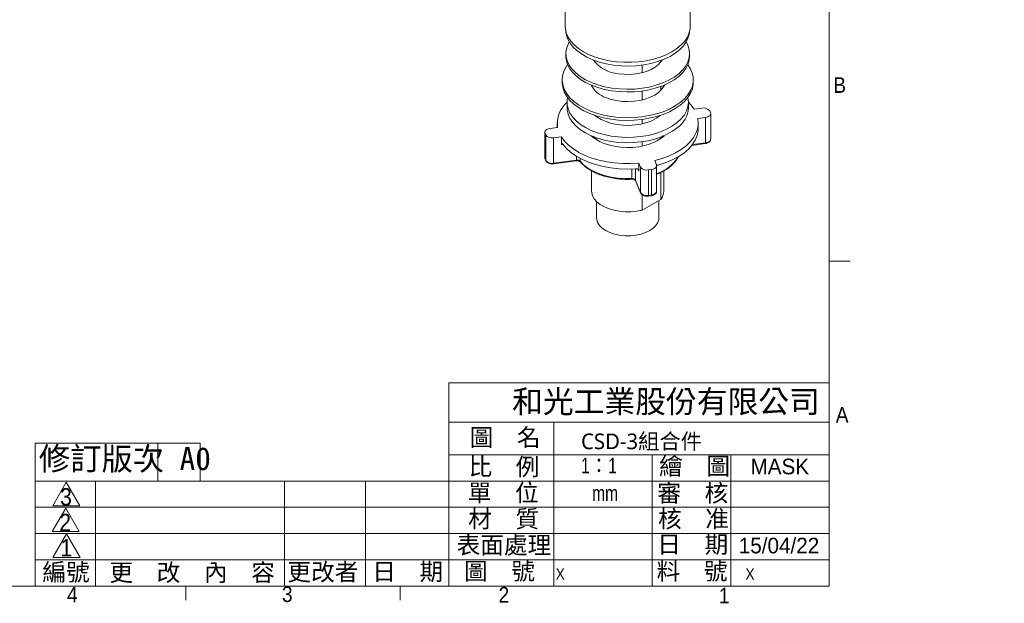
# Model space of a CAD drawing. Header units: millimetres. Extents: x 5 to 422, y 7 to 200.
# Tile 2 of 3: x 147 to 297, y 7 to 96. Entities that reach past the tile are written whole.
import ezdxf

# ---------------------------------------------------------------- set-up
doc = ezdxf.new("R2010")
doc.units = ezdxf.units.MM
doc.layers.add('FORMAT', color=7, linetype='Continuous')
doc.styles.add('SLDTEXTSTYLE0', font='GOTHIC.TTF', dxfattribs={"width": 0.913})
doc.styles.add('SLDTEXTSTYLE1', font='KAIU.TTF', dxfattribs={"bigfont": 'bigfont'})
doc.styles.add('SLDTEXTSTYLE2', font='KAIU.TTF', dxfattribs={"bigfont": 'bigfont'})
doc.styles.add('SLDTEXTSTYLE3', font='ARIALN.TTF', dxfattribs={"width": 0.87, "bigfont": 'bigfont'})
doc.styles.add('SLDTEXTSTYLE4', font='MSJH.TTF')
doc.styles.add('SLDTEXTSTYLE5', font='ARIAL.TTF', dxfattribs={"width": 0.948})
doc.styles.add('SLDTEXTSTYLE8', font='ARIALN.TTF', dxfattribs={"width": 0.87})
doc.styles.add('SLDTEXTSTYLE9', font='MSJH.TTF', dxfattribs={"bigfont": 'bigfont'})

msp = doc.modelspace()

# ---------------------------------------------------------------- linework, layer by layer
at = {"color": 7, "linetype": 'Continuous', "lineweight": 0}
for p, q in [((270.0001, 9.9587), (270.0001, 196.675)), ((270.0001, 59.4887), (273.1751, 59.4887)), ((212.0001, 40.9587), (212.0001, 9.9587)), ((212.0001, 40.9587), (270.0001, 40.9587)), ((212.0001, 34.9587), (270.0001, 34.9587)), ((228.0001, 34.9587), (228.0001, 9.9587)), ((148.9295, 9.9587), (148.9295, 31.7506)), ((174.0603, 31.7506), (148.9295, 31.7506)), ((167.6163, 31.7506), (167.6163, 25.9587)), ((174.0603, 31.7506), (174.0603, 25.9587)), ((212.0001, 29.9587), (270.0001, 29.9587)), ((243.0001, 29.9587), (243.0001, 9.9587)), ((255.0001, 29.9587), (255.0001, 9.9587)), ((270.0001, 25.9587), (148.9295, 25.9587)), ((153.6577, 25.772), (151.5961, 22.2012)), ((153.6577, 25.772), (155.7193, 22.2012)), ((158.1352, 9.9587), (158.1352, 25.9587)), ((186.9175, 9.9587), (186.9175, 25.9587)), ((199.2695, 9.9587), (199.2695, 25.9587)), ((148.9295, 21.9587), (270.0001, 21.9587)), ((153.5792, 21.8487), (151.5176, 18.2779)), ((151.5961, 22.2012), (155.7193, 22.2012)), ((153.5792, 21.8487), (155.6408, 18.2779)), ((151.5176, 18.2779), (155.6408, 18.2779)), ((148.9295, 17.9587), (270.0001, 17.9587)), ((153.6975, 17.8945), (151.6359, 14.3237)), ((153.6975, 17.8945), (155.7591, 14.3237)), ((148.9295, 13.9587), (270.0001, 13.9587)), ((151.6359, 14.3237), (155.7591, 14.3237)), ((270.0001, 9.9587), (8.3801, 9.9587)), ((171.8926, 9.9587), (171.8926, 7.8048)), ((204.5951, 9.9587), (204.5951, 7.8048))]:
    msp.add_line(p, q, dxfattribs=at)
at = {"color": 7, "linetype": 'Continuous', "lineweight": 15}
for p, q in [((248.797, 95.2853), (248.797, 133.2544)), ((229.747, 120.9307), (229.747, 95.2853)), ((229.847, 91.1253), (229.847, 90.7171)), ((248.697, 90.7171), (248.697, 91.1253)), ((241.4806, 89.3834), (241.4806, 88.2175)), ((244.3091, 90.0741), (244.3091, 89.8503)), ((229.272, 87.1263), (229.272, 86.718)), ((249.272, 86.718), (249.272, 87.1263)), ((233.772, 86.2986), (233.772, 86.1582)), ((244.3091, 86.1183), (244.3091, 85.5254)), ((244.772, 86.1582), (244.772, 86.2986)), ((241.4806, 85.4276), (241.4806, 84.0615)), ((230.022, 83.6922), (230.022, 82.8757)), ((248.522, 82.8757), (248.522, 83.6922)), ((249.3888, 82.6512), (250.5816, 82.8112)), ((241.4806, 81.0877), (241.4806, 80.4252)), ((244.2386, 81.6727), (244.3091, 81.7317)), ((251.1477, 81.4055), (249.9548, 81.2454)), ((251.1477, 77.5269), (251.1477, 81.4055)), ((251.7821, 82.3797), (251.8953, 82.0985)), ((251.9213, 78.0892), (251.9213, 81.9678)), ((227.3963, 79.6999), (228.5892, 79.86)), ((228.522, 80.5527), (228.522, 79.851)), ((250.022, 79.7362), (250.022, 80.5527)), ((226.6227, 79.1376), (226.6227, 75.2591)), ((226.7619, 78.7258), (226.6487, 79.0069)), ((226.6487, 75.1284), (226.6487, 79.0069)), ((226.7619, 74.8472), (226.7619, 78.7258)), ((229.1552, 78.4543), (227.9624, 78.2942)), ((227.9624, 74.4156), (227.9624, 78.2942)), ((229.1552, 77.2294), (229.1552, 78.4543)), ((244.3091, 78.3969), (244.3091, 78.2784)), ((241.4806, 77.6902), (241.4806, 77.0236)), ((249.0357, 77.1395), (251.1243, 77.4197)), ((226.6487, 75.1284), (226.7619, 74.8472)), ((226.6603, 75.0676), (226.7735, 74.7865)), ((227.939, 74.3084), (231.4298, 74.7769)), ((227.9624, 74.4156), (231.4531, 74.8841)), ((232.0553, 74.6243), (232.0516, 74.6287)), ((241.2208, 73.8178), (240.9761, 74.4253)), ((240.9761, 74.4253), (240.9761, 73.2005)), ((241.2208, 69.9392), (241.2208, 73.8178)), ((243.3843, 74.8189), (243.6558, 74.1446)), ((243.6818, 70.1353), (243.6818, 74.0139)), ((233.772, 73.2466), (233.772, 70.1766)), ((242.9082, 73.4516), (242.4212, 73.3862)), ((242.4212, 69.5076), (242.4212, 73.3862)), ((242.9082, 69.573), (242.9082, 73.4516)), ((244.3091, 72.9965), (244.3091, 68.9016)), ((244.772, 70.1766), (244.772, 73.2466)), ((240.4518, 71.8489), (241.2208, 69.9392)), ((240.4634, 71.7882), (241.2324, 69.8785)), ((241.4806, 69.5922), (241.4806, 67.2688)), ((242.3979, 69.4004), (242.8849, 69.4658)), ((242.4212, 69.5076), (242.9082, 69.573)), ((234.522, 68.576), (234.522, 66.0939)), ((244.3091, 68.9016), (241.4806, 67.2688)), ((244.022, 66.0939), (244.022, 68.7359))]:
    msp.add_line(p, q, dxfattribs=at)
at = {"color": 8, "linetype": 'Continuous', "lineweight": 15}
for p, q in [((229.4119, 77.2639), (229.1552, 77.2294)), ((249.1259, 77.2556), (251.1477, 77.5269)), ((231.4531, 74.8841), (231.4531, 75.4772)), ((232.0196, 75.1554), (232.0196, 74.7247)), ((239.924, 72.0712), (239.924, 73.5418)), ((240.4518, 73.558), (240.4518, 71.8489)), ((240.9761, 73.2005), (240.8872, 73.4213))]:
    msp.add_line(p, q, dxfattribs=at)
at = {"color": 7, "linetype": 'Continuous', "lineweight": 15, "flags": 128}
for points in [[(229.747, 95.2853), (229.7644, 94.9533), (229.903, 94.2941), (230.1783, 93.6494), (230.5862, 93.0285), (231.1207, 92.4406), (231.7741, 91.8941), (232.5368, 91.3971)], [(232.5368, 91.3971), (233.3978, 90.9568), (234.3444, 90.5796), (235.3628, 90.271), (236.4383, 90.0356), (237.5551, 89.8767), (238.6969, 89.7966), (239.8471, 89.7966), (240.9889, 89.8767), (242.1057, 90.0356), (243.1812, 90.271), (244.1996, 90.5796), (245.1462, 90.9568), (246.0072, 91.3971), (246.7699, 91.8941), (247.4233, 92.4406), (247.9578, 93.0285), (248.3657, 93.6494), (248.641, 94.2941), (248.7796, 94.9533), (248.797, 95.2853)], [(248.69, 94.4634), (248.6691, 94.2543), (248.5088, 93.5908), (248.2084, 92.9438), (247.7726, 92.3229), (247.2079, 91.7377), (246.523, 91.1969), (245.7281, 90.7089), (244.8353, 90.2809), (243.8582, 89.9195), (242.8116, 89.6302), (241.7114, 89.4173), (240.5741, 89.2841), (239.4171, 89.2326), (238.258, 89.2635), (237.1141, 89.3764), (236.003, 89.5697), (234.9415, 89.8403), (233.9456, 90.1841), (233.0304, 90.596), (232.2099, 91.0697), (231.4964, 91.598), (230.9008, 92.1729), (230.4321, 92.7857), (230.0973, 93.4271), (229.9017, 94.0875), (229.854, 94.4634)], [(230.3619, 92.8991), (230.2408, 92.6817), (229.978, 92.0292), (229.856, 91.363), (229.8768, 90.6932), (230.04, 90.03), (230.3431, 89.3833), (230.7816, 88.7631), (231.3488, 88.1787), (232.0361, 87.6389), (232.8331, 87.152), (233.7278, 86.7254), (234.7064, 86.3654), (235.7543, 86.0776), (236.8555, 85.8663)], [(236.8555, 85.8663), (237.9933, 85.7347), (239.1505, 85.6849), (240.3095, 85.7175), (241.4529, 85.8321), (242.5631, 86.0269), (243.6235, 86.299), (244.6179, 86.6443), (245.5313, 87.0575), (246.3497, 87.5324), (247.0609, 88.0617), (247.6541, 88.6375), (248.1201, 89.251), (248.452, 89.8929), (248.6448, 90.5535), (248.6955, 91.2228), (248.6033, 91.8906), (248.3697, 92.5467), (248.1821, 92.8991)], [(229.847, 90.7171), (229.8768, 90.2849), (230.04, 89.6217), (230.3431, 88.9751), (230.7816, 88.3548), (231.3488, 87.7704), (232.0361, 87.2307), (232.8331, 86.7438), (233.7278, 86.3171), (234.7064, 85.9571), (235.7543, 85.6693), (236.8555, 85.458)], [(236.8555, 85.458), (237.9933, 85.3264), (239.1505, 85.2766), (240.3095, 85.3092), (241.4529, 85.4238), (242.5631, 85.6186), (243.6235, 85.8908), (244.6179, 86.236), (245.5313, 86.6493), (246.3497, 87.1241), (247.0609, 87.6535), (247.6541, 88.2293), (248.1201, 88.8427), (248.452, 89.4847), (248.6448, 90.1452), (248.697, 90.7171)], [(237.8618, 88.0564), (238.7329, 87.9656), (239.6178, 87.9565), (240.4939, 88.0296), (241.3383, 88.1828), (242.1291, 88.4123), (242.846, 88.712), (243.4703, 89.0742), (243.9859, 89.4896), (244.3794, 89.9473), (244.5047, 90.1475)], [(230.1103, 89.44), (229.8691, 89.0913), (229.5326, 88.4355), (229.3327, 87.7613), (229.2723, 87.0782), (229.3524, 86.3958), (229.5717, 85.7237), (229.9271, 85.0712), (230.4137, 84.4476), (231.0247, 83.8616), (231.7515, 83.3214), (232.5838, 82.8346), (233.51, 82.4081)], [(233.51, 82.4081), (234.5171, 82.0478), (235.591, 81.7588), (236.7165, 81.5451), (237.8779, 81.4098), (239.0589, 81.3547), (240.2428, 81.3807), (241.4132, 81.4873), (242.5534, 81.6731), (243.6477, 81.9354), (244.6804, 82.2706), (245.6373, 82.674), (246.5048, 83.1398), (247.2708, 83.6616), (247.9245, 84.2321), (248.4567, 84.8432), (248.86, 85.4863), (249.1287, 86.1525), (249.259, 86.8323), (249.2492, 87.5162), (249.0992, 88.1947), (248.8114, 88.8582), (248.4337, 89.44)], [(229.272, 86.718), (229.2723, 86.67), (229.3524, 85.9876), (229.5717, 85.3154), (229.9271, 84.6629), (230.4137, 84.0393), (231.0247, 83.4533), (231.7515, 82.9131), (232.5838, 82.4263), (233.51, 81.9998)], [(233.51, 81.9998), (234.5171, 81.6395), (235.591, 81.3505), (236.7165, 81.1368), (237.8779, 81.0015), (239.0589, 80.9465), (240.2428, 80.9724), (241.4132, 81.079), (242.5534, 81.2648), (243.6477, 81.5271), (244.6804, 81.8623), (245.6373, 82.2657), (246.5048, 82.7315), (247.2708, 83.2534), (247.9245, 83.8238), (248.4567, 84.4349), (248.86, 85.078), (249.1287, 85.7442), (249.259, 86.424), (249.272, 86.718)], [(235.9589, 84.4133), (236.7348, 84.1475), (237.5733, 83.9551), (238.4535, 83.8407), (239.3539, 83.8072), (240.2523, 83.8555), (241.1266, 83.9843), (241.9552, 84.1905), (242.7177, 84.4689), (243.3954, 84.8128), (243.9715, 85.2137), (244.432, 85.6616), (244.7653, 86.1456), (244.8557, 86.3338)], [(230.106, 84.4101), (230.0382, 84.0084), (230.0409, 83.351), (230.1835, 82.6987), (230.4639, 82.0615), (230.8778, 81.449), (231.4189, 80.8705), (232.0791, 80.3347), (232.8484, 79.8499), (233.715, 79.4233), (234.6658, 79.0615), (235.6865, 78.7698), (236.7615, 78.5527), (237.8746, 78.4136), (239.0089, 78.3545), (240.1471, 78.3763), (241.2721, 78.4786), (242.3668, 78.66), (243.4145, 78.9177), (244.3995, 79.2478), (245.3067, 79.6452), (246.1224, 80.104), (246.8344, 80.6172)], [(246.8344, 80.6172), (247.4316, 81.177), (247.9052, 81.7749), (248.2479, 82.4019), (248.4545, 83.0485), (248.522, 83.7048), (248.4492, 84.3609), (248.438, 84.4101)], [(230.022, 82.8757), (230.0409, 82.5344), (230.1835, 81.8821), (230.4639, 81.2449), (230.8778, 80.6324), (231.4189, 80.0539), (232.0791, 79.5182), (232.8484, 79.0334), (233.715, 78.6068), (234.6658, 78.2449), (235.6865, 77.9532), (236.7615, 77.7362), (237.8746, 77.597), (239.0089, 77.5379), (240.1471, 77.5597), (241.2721, 77.6621), (242.3668, 77.8435), (243.4145, 78.1012), (244.3995, 78.4313), (245.3067, 78.8287), (246.1224, 79.2875), (246.8344, 79.8007)], [(249.3888, 82.6512), (248.8939, 83.3202), (248.5219, 83.7147)], [(234.22, 81.7445), (234.5827, 81.4627), (235.2272, 81.0756), (235.9665, 80.7498), (236.7833, 80.493), (237.6584, 80.3112), (238.5713, 80.2086), (239.5007, 80.1877), (240.4247, 80.2489), (241.3217, 80.3908), (242.1706, 80.6102), (242.9516, 80.9017), (243.6464, 81.2587), (244.2386, 81.6727)], [(243.3843, 74.8189), (244.5183, 75.1361), (245.5802, 75.5277), (246.5554, 75.9883), (247.4305, 76.5117), (248.1936, 77.0906), (248.8341, 77.717), (249.3432, 78.3824), (249.7139, 79.0776), (249.9412, 79.7931), (250.0218, 80.519), (249.9548, 81.2454)], [(251.8953, 82.0985), (251.9207, 81.9863), (251.9078, 81.8734), (251.8569, 81.7641), (251.7701, 81.6626), (251.6507, 81.5729), (251.5032, 81.4983), (251.3333, 81.4418), (251.1477, 81.4055)], [(226.6487, 79.0069), (226.6233, 79.1191), (226.6362, 79.232), (226.6871, 79.3413), (226.7739, 79.4428), (226.8933, 79.5325), (227.0408, 79.6071), (227.2106, 79.6636), (227.3963, 79.6999)], [(243.8498, 74.1211), (244.9774, 74.4765), (246.0236, 74.907), (246.9733, 75.4064), (247.813, 75.9677), (248.5308, 76.5828), (249.1163, 77.2429), (249.5612, 77.9387), (249.8592, 78.6601), (250.0059, 79.3969), (250.022, 79.7362)], [(229.1552, 78.4543), (229.6412, 77.7956), (230.2553, 77.1737), (230.9894, 76.5967), (231.8337, 76.0724), (232.7769, 75.6077), (233.8067, 75.2087), (234.9091, 74.881), (236.0696, 74.6286), (237.2727, 74.4551), (238.5025, 74.3628), (239.7424, 74.3528), (240.9761, 74.4253)], [(244.8302, 78.6073), (244.7258, 78.5112), (244.1528, 78.0746), (243.4758, 77.6907), (242.7091, 77.3679), (241.8692, 77.1129), (240.974, 76.9313), (240.0424, 76.8268), (239.0945, 76.8017), (238.1503, 76.8566), (237.2301, 76.9903), (236.3533, 77.1999), (235.5388, 77.481), (234.8038, 77.8275), (234.1641, 78.2321), (233.7138, 78.6073)], [(229.3371, 77.3658), (229.8864, 76.7103), (230.5649, 76.0966), (231.3633, 75.5329), (232.2705, 75.027), (233.2742, 74.5861), (234.3604, 74.216), (235.5142, 73.9218), (236.7197, 73.7078), (237.9604, 73.5767), (239.2191, 73.5304), (240.4786, 73.5695)], [(232.0196, 74.7247), (232.5409, 74.1783), (233.1849, 73.6774), (233.9401, 73.2311), (234.7925, 72.8477), (235.7267, 72.5341), (236.7255, 72.2961), (237.7708, 72.1379), (238.8435, 72.0625), (239.924, 72.0712)], [(243.6558, 74.1446), (243.6813, 74.0324), (243.6683, 73.9194), (243.6175, 73.8101), (243.5307, 73.7087), (243.4112, 73.6189), (243.2637, 73.5444), (243.0939, 73.4879), (242.9082, 73.4516)], [(241.4806, 67.2688), (240.6509, 67.1029), (239.786, 67.0154), (238.908, 67.0085), (238.0393, 67.0823), (237.2021, 67.235), (236.4175, 67.4626), (235.7058, 67.7595), (235.0849, 68.1179), (234.5707, 68.5288), (234.1764, 68.9817), (233.9119, 69.465), (233.7841, 69.9665), (233.772, 70.1766)], [(244.022, 66.0939), (244.0039, 65.8549), (243.8601, 65.3842), (243.577, 64.9351), (243.163, 64.5211), (242.6308, 64.155), (241.9965, 63.8477), (241.2794, 63.6087), (240.5014, 63.4452), (239.686, 63.3622), (238.858, 63.3622), (238.0426, 63.4452), (237.2646, 63.6087), (236.5475, 63.8477), (235.9132, 64.155), (235.381, 64.5211), (234.967, 64.9351), (234.6839, 65.3842), (234.5401, 65.8549), (234.522, 66.0939)]]:
    msp.add_lwpolyline(points, dxfattribs=at)
at = {"color": 8, "linetype": 'Continuous', "lineweight": 15, "flags": 128}
for points in [[(251.1477, 77.5269), (251.3333, 77.5632), (251.5032, 77.6198), (251.6507, 77.6943), (251.7701, 77.7841), (251.8569, 77.8855), (251.9078, 77.9948), (251.9213, 78.0892)], [(251.1477, 77.5269), (251.1466, 77.4898), (251.1434, 77.4595), (251.1381, 77.4372), (251.1311, 77.4238), (251.1243, 77.4197)], [(226.6227, 75.2591), (226.6233, 75.2406), (226.6487, 75.1284)], [(226.6603, 75.0676), (226.6534, 75.0892), (226.6487, 75.1284)], [(226.7736, 74.7863), (226.7666, 74.808), (226.7619, 74.8472)], [(240.4634, 71.7882), (240.4565, 71.8097), (240.4518, 71.8489)], [(241.2324, 69.8784), (241.2254, 69.9), (241.2208, 69.9392)], [(242.9082, 69.573), (243.0939, 69.6093), (243.2637, 69.6658), (243.4112, 69.7404), (243.5307, 69.8301), (243.6175, 69.9316), (243.6683, 70.0409), (243.6818, 70.1353)]]:
    msp.add_lwpolyline(points, dxfattribs=at)
at = {"color": 7, "linetype": 'Continuous', "lineweight": 15}
for centre, radius, start, end in [((238.2495, 93.3044), 5.2623, 216.863295, 265.774873), ((237.2113, 88.1965), 3.9851, 207.867768, 251.683349), ((232.8439, 80.4721), 4.2985, 131.030722, 188.186584), ((244.4855, 83.0904), 4.0422, 305.526498, 356.955298), ((250.8589, 81.6971), 1.1481, 36.477042, 103.973784), ((227.6851, 79.4083), 1.1481, 216.477042, 283.973784), ((227.6851, 75.5298), 1.1481, 216.477042, 283.973784), ((231.5798, 74.2475), 0.649, 47.335316, 101.249907), ((242.144, 74.5004), 1.1481, 216.477048, 283.973779), ((240.0105, 71.5388), 0.5394, 35.093106, 99.219047), ((242.144, 70.6218), 1.1481, 216.477048, 283.973779), ((242.6895, 70.2112), 2.0828, 321.040687, 359.048659)]:
    msp.add_arc(centre, radius, start, end, dxfattribs=at)
at = {"color": 8, "linetype": 'Continuous', "lineweight": 15}
for centre, radius, start, end in [((241.8566, 78.5169), 5.9813, 287.767597, 328.585154), ((227.8288, 74.3886), 0.1362, 323.964023, 11.455232), ((231.3196, 74.857), 0.1362, 323.965569, 11.454862), ((232.1699, 74.7215), 0.1503, 178.767002, 218.125084), ((239.6171, 72.0428), 0.3082, 345.441524, 5.287056), ((242.2877, 69.4806), 0.1362, 323.963428, 11.455827), ((242.7747, 69.5459), 0.1362, 323.965434, 11.45529)]:
    msp.add_arc(centre, radius, start, end, dxfattribs=at)
at = {"color": 7, "linetype": 'Continuous', "lineweight": 15}
for points, knots in [([(234.023, 78.5186), (234.1556, 78.3801), (234.4485, 78.0741), (234.8265, 77.79), (235.0825, 77.6649), (235.0844, 77.664)], [0, 0, 0, 0, 0.450968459, 0.995893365, 1, 1, 1, 1]), ([(243.5068, 77.7072), (243.6625, 77.7973), (244.0548, 78.0244), (244.4209, 78.3226), (244.5845, 78.5355), (244.6118, 78.5709)], [0, 0, 0, 0, 0.35399032, 0.892375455, 1, 1, 1, 1]), ([(251.1243, 77.4197), (251.1852, 77.4303), (251.3627, 77.4611), (251.6144, 77.5699), (251.8174, 77.7541), (251.9207, 77.9415), (251.9113, 78.055), (251.9085, 78.0889)], [0, 0, 0, 0, 0.14632464, 0.42698102, 0.67795753, 0.90360594, 1, 1, 1, 1]), ([(229.1552, 77.2294), (229.1571, 77.2721), (229.1608, 77.3574), (229.1901, 77.4326), (229.2346, 77.4564), (229.2863, 77.43), (229.3223, 77.3844), (229.3371, 77.3658)], [0, 0, 0, 0, 0.21236626, 0.42471598, 0.63753776, 0.8517551, 1, 1, 1, 1]), ([(226.6355, 75.2594), (226.6327, 75.217), (226.6282, 75.151), (226.6519, 75.0896), (226.6603, 75.0676)], [0, 0, 0, 0, 0.64288752, 1, 1, 1, 1]), ([(243.6818, 72.7341), (243.8963, 72.8195), (244.3879, 73.0151), (245.067, 73.3913), (245.7186, 73.8443), (246.2714, 74.3459), (246.6995, 74.8892), (246.9468, 75.2736), (247.0139, 75.4789), (247.016, 75.4855)], [0, 0, 0, 0, 0.133415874, 0.305696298, 0.478183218, 0.650735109, 0.822970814, 0.994315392, 1, 1, 1, 1]), ([(226.7735, 74.7865), (226.8004, 74.7348), (226.8657, 74.6089), (227.0574, 74.4535), (227.3388, 74.3344), (227.6524, 74.2844), (227.854, 74.3013), (227.939, 74.3084)], [0, 0, 0, 0, 0.14555099, 0.35467602, 0.58361303, 0.82452859, 1, 1, 1, 1]), ([(231.4298, 74.7769), (231.4713, 74.7809), (231.5761, 74.791), (231.7492, 74.7754), (231.9087, 74.7296), (232.0126, 74.6704), (232.0395, 74.6417), (232.0517, 74.6287)], [0, 0, 0, 0, 0.15648188, 0.39428273, 0.63204961, 0.83406841, 1, 1, 1, 1]), ([(232.0517, 74.6287), (232.1319, 74.5342), (232.3627, 74.2625), (232.8285, 73.8432), (233.4745, 73.3908), (234.213, 72.9908), (235.03, 72.6486), (235.9129, 72.3695), (236.8475, 72.1575), (237.8193, 72.0155), (238.796, 71.9471), (239.4978, 71.9471), (239.8639, 71.9631), (239.9154, 71.9653)], [0, 0, 0, 0, 0.05511112, 0.15852632, 0.26227605, 0.3662614, 0.47026589, 0.5742042, 0.67806234, 0.78185198, 0.88559625, 0.98388393, 1, 1, 1, 1]), ([(240.4786, 73.5695), (240.5349, 73.5689), (240.6474, 73.5675), (240.7969, 73.5086), (240.909, 73.4142), (240.9678, 73.305), (240.9738, 73.23), (240.9761, 73.2005)], [0, 0, 0, 0, 0.21585137, 0.43173983, 0.64670626, 0.86084936, 1, 1, 1, 1]), ([(243.6614, 74.0301), (243.6874, 74.0482), (243.7468, 74.0897), (243.8127, 74.1098), (243.8498, 74.1211)], [0, 0, 0, 0, 0.43656996, 1, 1, 1, 1]), ([(239.9154, 71.9653), (239.9578, 71.9658), (240.0645, 71.967), (240.2286, 71.9373), (240.3716, 71.8798), (240.4507, 71.8145), (240.4593, 71.7966), (240.4634, 71.7882)], [0, 0, 0, 0, 0.15040186, 0.37846726, 0.60240685, 0.81240133, 1, 1, 1, 1]), ([(241.2324, 69.8785), (241.2592, 69.8268), (241.3246, 69.7009), (241.5162, 69.5455), (241.7976, 69.4265), (242.1112, 69.3765), (242.3129, 69.3933), (242.3979, 69.4004)], [0, 0, 0, 0, 0.14555117, 0.35467586, 0.58361322, 0.82452858, 1, 1, 1, 1]), ([(242.8849, 69.4658), (242.9457, 69.4763), (243.1233, 69.5071), (243.375, 69.6159), (243.5779, 69.8002), (243.6813, 69.9876), (243.6718, 70.101), (243.669, 70.135)], [0, 0, 0, 0, 0.14632478, 0.42698103, 0.67795782, 0.90360619, 1, 1, 1, 1])]:
    msp.add_open_spline(points, degree=3, knots=knots, dxfattribs=at)

# ---------------------------------------------------------------- texts
at = {"color": 7, "linetype": 'Continuous', "lineweight": 0, "attachment_point": 1}
for s, insert, char_height, style in [('B', (270.6181, 87.5244), 2.3813, 'SLDTEXTSTYLE0'), ('\\M+19861\\M+18CF5\\M+18D48\\M+18BC6\\M+18CD2份\\M+1974C\\M+18CC0\\M+18CF6\\M+18E69', (221.6491, 39.8022), 3.439583, 'SLDTEXTSTYLE1'), ('A', (270.998, 37.2482), 2.3813, 'SLDTEXTSTYLE0'), ('\\M+19AA4  \\M+196BC', (215.174, 33.9428), 2.645833, 'SLDTEXTSTYLE2'), ('\\M+18F43\\M+192F9\\M+194C5\\M+18E9F A0', (149.47, 31.1299), 3.5, 'SLDTEXTSTYLE2'), ('\\M+194E4  \\M+197E1', (214.9978, 29.4779), 2.645833, 'SLDTEXTSTYLE2'), ('1\\M+181461', (232.1531, 29.516), 2.38125, 'SLDTEXTSTYLE3'), ('\\M+1E389  \\M+19AA4', (244.0591, 29.5811), 2.645833, 'SLDTEXTSTYLE2'), ('MASK', (257.9958, 29.3726), 2.38125, 'SLDTEXTSTYLE5'), ('\\M+19A64  \\M+188CA', (214.884, 25.4959), 2.645833, 'SLDTEXTSTYLE2'), ('\\M+19052  \\M+18A6A  ', (243.7819, 25.4484), 2.645833, 'SLDTEXTSTYLE2'), ('3', (152.7229, 24.8834), 2.6458, 'SLDTEXTSTYLE0'), ('2', (152.5902, 20.9777), 2.6458, 'SLDTEXTSTYLE0'), ('\\M+18DDE  \\M+18EBF', (214.9477, 21.5139), 2.645833, 'SLDTEXTSTYLE2'), ('\\M+18A6A  \\M+18F79  ', (243.8957, 21.5139), 2.645833, 'SLDTEXTSTYLE2'), ('1', (152.776, 17.1248), 2.6458, 'SLDTEXTSTYLE0'), ('\\M+1955C\\M+196CA\\M+1997C\\M+1979D', (213.1774, 17.5319), 2.645833, 'SLDTEXTSTYLE2'), ('\\M+193FA  \\M+18AFA', (243.782, 17.6456), 2.645833, 'SLDTEXTSTYLE2'), ('15/04/22', (256.2026, 17.3234), 2.38125, 'SLDTEXTSTYLE5'), ('\\M+195D2\\M+1E56A', (150.0195, 13.4026), 2.645833, 'SLDTEXTSTYLE2'), ('\\M+18D58  \\M+189FC  內  \\M+19765', (160.2356, 13.353), 2.645833, 'SLDTEXTSTYLE2'), ('\\M+18D58\\M+189FC\\M+18ED2', (187.3783, 13.436), 2.645833, 'SLDTEXTSTYLE2'), ('\\M+193FA  \\M+18AFA', (200.3108, 13.4856), 2.645833, 'SLDTEXTSTYLE2'), ('\\M+19AA4  \\M+1E56A', (214.3152, 13.5499), 2.645833, 'SLDTEXTSTYLE2'), ('\\M+197BF  \\M+1E56A', (243.6682, 13.5499), 2.645833, 'SLDTEXTSTYLE2'), ('X', (228.3408, 12.6461), 1.7, 'SLDTEXTSTYLE4'), ('4', (153.7691, 9.8363), 2.3813, 'SLDTEXTSTYLE0'), ('3', (186.5527, 9.9007), 2.3813, 'SLDTEXTSTYLE0'), ('2', (219.5759, 9.8159), 2.3813, 'SLDTEXTSTYLE0'), ('1', (253.1887, 9.7091), 2.3813, 'SLDTEXTSTYLE0')]:
    msp.add_mtext(s, dxfattribs=dict(at, insert=insert, char_height=char_height, style=style))
at = {"layer": 'FORMAT', "attachment_point": 1}
for s, insert, char_height, style in [('CSD-3\\M+19167\\M+18D87\\M+18C8F', (232.1531, 33.2076), 2.38125, 'SLDTEXTSTYLE9'), ('mm', (233.8442, 25.2918), 2.38125, 'SLDTEXTSTYLE8'), ('X', (257.2707, 12.6461), 1.7, 'SLDTEXTSTYLE4')]:
    msp.add_mtext(s, dxfattribs=dict(at, insert=insert, char_height=char_height, style=style))

doc.saveas('drawing.dxf')
